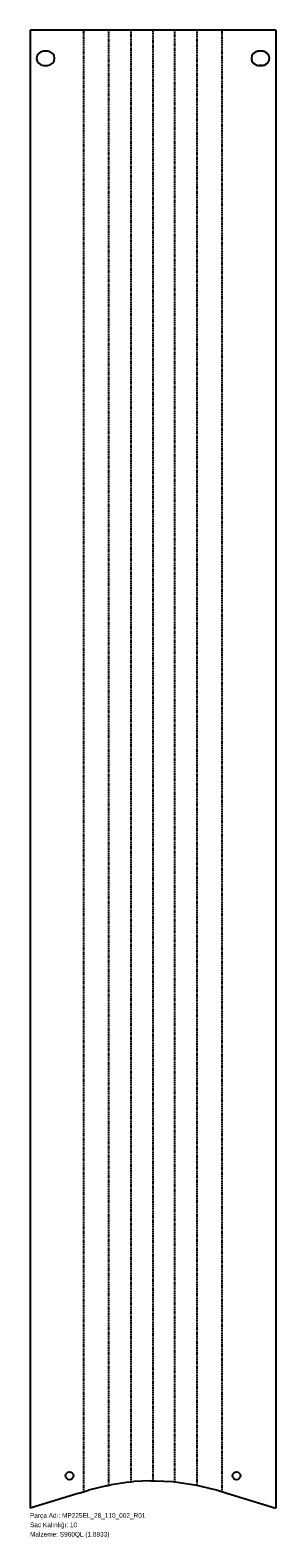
# Model space of a CAD drawing. Header units: millimetres. Extents: x 0 to 629, y -75 to 3779.
import ezdxf

# ---------------------------------------------------------------- set-up
doc = ezdxf.new("R2010")
doc.units = ezdxf.units.MM
for name, pattern in [('SLD-Katı', [0]), ('SLD-Kesik', [4.572, 3.048, -1.524]), ('SLD-Kısa-Kesik-Çizgili-Uzun-Kesik', [12.7, 8.128, -1.524, 1.524, -1.524]), ('SLD-Sürekli', [0])]:
    doc.linetypes.add(name, pattern=pattern)
doc.layers.add('METIN', color=96, linetype='SLD-Katı')
doc.styles.add('SLDTEXTSTYLE0', font='ARIAL.TTF', dxfattribs={"width": 0.948, "bigfont": 'bigfont'})
doc.styles.add('SLDTEXTSTYLE1', font='ARIAL.TTF', dxfattribs={"width": 0.948})

msp = doc.modelspace()

# ---------------------------------------------------------------- linework, layer by layer
at = {"color": 7, "linetype": 'SLD-Sürekli', "lineweight": 25}
for p, q in [((0.4, 3779.062556), (0.4, 0.4)), ((628.550988, 3779.062556), (0.4, 3779.062556)), ((628.550988, 3779.062556), (628.550988, 0.4)), ((44.9, 3725.062556), (34.9, 3725.062556)), ((594.050988, 3725.062556), (584.050988, 3725.062556)), ((34.9, 3689.062556), (44.9, 3689.062556)), ((584.050988, 3689.062556), (594.050988, 3689.062556)), ((125.867598, 38.759294), (0.4, 0.4)), ((125.867598, 38.759294), (149.604075, 46.62009)), ((195.804897, 57.440474), (149.604075, 46.62009)), ((195.804897, 57.440474), (207.673136, 60.1705)), ((252.673136, 67.04944), (207.673136, 60.1705)), ((252.673136, 67.04944), (264.541375, 68.502057)), ((308.541375, 70.837998), (264.541375, 68.502057)), ((308.541375, 70.837998), (320.409614, 70.837998)), ((320.409614, 70.837998), (364.409614, 68.502057)), ((364.409614, 68.502057), (376.277853, 67.04944)), ((376.277853, 67.04944), (421.277853, 60.1705)), ((421.277853, 60.1705), (433.146092, 57.440474)), ((433.146092, 57.440474), (479.346913, 46.62009)), ((479.346913, 46.62009), (503.083391, 38.759294)), ((503.083391, 38.759294), (628.550988, 0.4))]:
    msp.add_line(p, q, dxfattribs=at)
at = {"color": 7, "linetype": 'SLD-Kesik'}
for p, q in [((137.735836, 42.689692), (137.735836, 3779.062556)), ((201.739016, 58.805487), (201.739016, 3779.062556)), ((258.607255, 67.775748), (258.607255, 3779.062556)), ((314.475494, 70.837998), (314.475494, 3779.062556)), ((370.343733, 67.775748), (370.343733, 3779.062556)), ((427.211972, 58.805487), (427.211972, 3779.062556)), ((491.215152, 42.689692), (491.215152, 3779.062556))]:
    msp.add_line(p, q, dxfattribs=at)
at = {"color": 7, "linetype": 'SLD-Kısa-Kesik-Çizgili-Uzun-Kesik'}
for p, q in [((594.050988, 3725.062556), (584.050988, 3725.062556)), ((594.050988, 3689.062556), (584.050988, 3689.062556))]:
    msp.add_line(p, q, dxfattribs=at)
at = {"color": 7, "linetype": 'SLD-Sürekli', "lineweight": 25}
for centre in [(100.867598, 83.400615), (528.083391, 83.400615)]:
    msp.add_circle(centre, 10, dxfattribs=at)
for centre, start, end in [((34.9, 3707.062556), 90, 270), ((44.9, 3707.062556), 270, 90), ((584.050988, 3707.062556), 90, 270), ((594.050988, 3707.062556), 270, 90)]:
    msp.add_arc(centre, 18, start, end, dxfattribs=at)
at = {"color": 7, "linetype": 'SLD-Kısa-Kesik-Çizgili-Uzun-Kesik'}
for centre, start, end in [((584.050988, 3707.062556), 90, 270), ((594.050988, 3707.062556), 270, 90)]:
    msp.add_arc(centre, 18, start, end, dxfattribs=at)

# ---------------------------------------------------------------- texts
at = {"layer": 'METIN', "char_height": 12, "attachment_point": 1}
for s, insert, style in [('Sac Kalınlığı: 10', (0, -36.031187), 'SLDTEXTSTYLE0'), ('Parça Adı: MP225EL_28_110_002_R01', (0, -12.031187), 'SLDTEXTSTYLE0'), ('Malzeme: S960QL (1.8933)', (0, -60.031187), 'SLDTEXTSTYLE1')]:
    msp.add_mtext(s, dxfattribs=dict(at, insert=insert, style=style))

doc.saveas('drawing.dxf')
